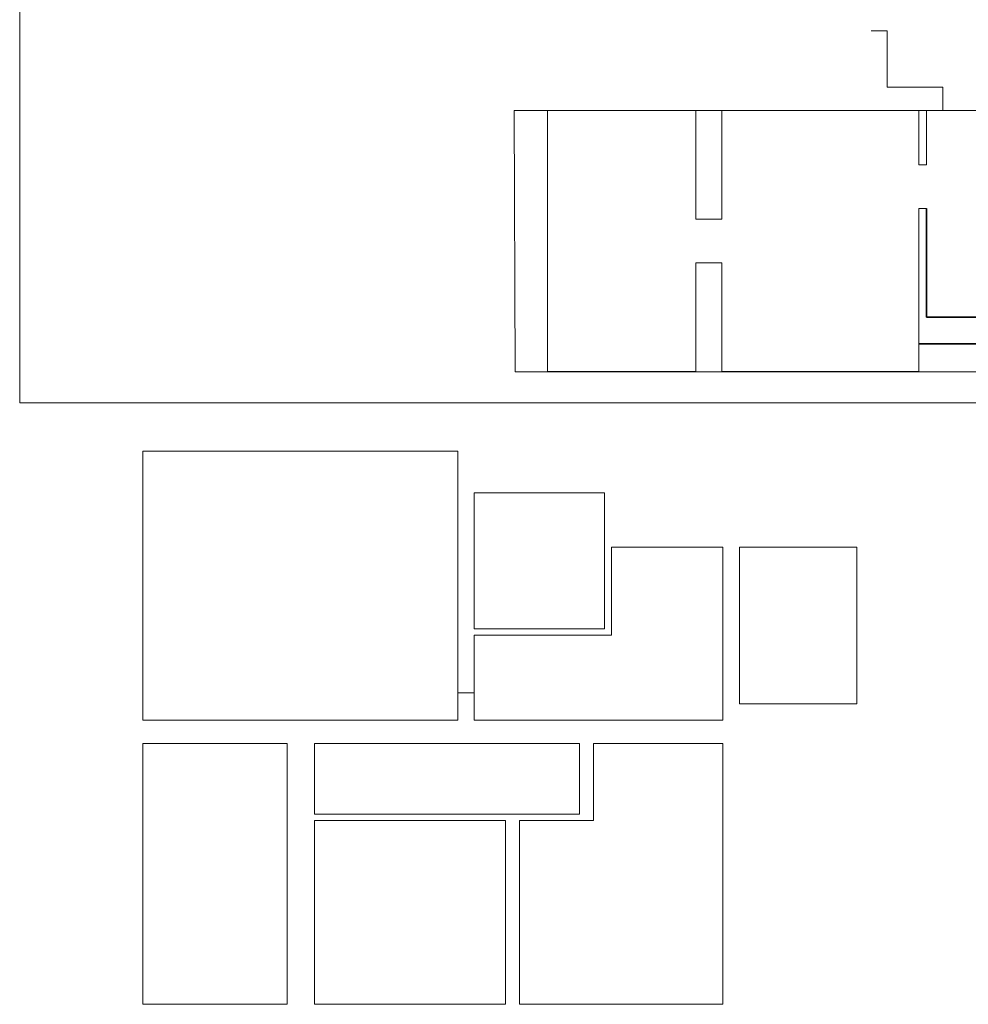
# Model space of a CAD drawing. Extents: x 33706 to 249013, y -74890 to 17912.
# Tile 32 of 175: x 65165 to 66911, y 11193 to 13005. Entities that reach past the tile are written whole.
import ezdxf

# ---------------------------------------------------------------- set-up
doc = ezdxf.new("R2010")
doc.units = 0
doc.header["$MEASUREMENT"] = 0
doc.layers.add('__LT_konstrukcja', color=12, linetype='Continuous')
doc.layers.add('wymiar', color=3, linetype='Continuous', lineweight=13)
doc.layers.add('ściany', color=1, linetype='Continuous', lineweight=30)

# ---------------------------------------------------------------- blocks, each defined once
blk = doc.blocks.new('charewicz_mazurek')
at = {"layer": 'DEFPOINTS', "lineweight": 18, "ltscale": 50}
blk.add_lwpolyline([(-1394.6, -43), (69.2, -43), (69.2, -523.5), (-1392.5, -523.5), (-1394.6, -43)], dxfattribs=at)
at = {"layer": 'wymiar', "lineweight": 18, "ltscale": 50}
for p, q in [((-708, 104), (-737, 104)), ((-708, 104), (-708, 0)), ((-605, 0), (-708, 0)), ((-605, 0), (-605, -43)), ((-649.2, -143), (-635, -143)), ((-649.2, -223), (-635, -223)), ((-1060.2, -243), (-1012.2, -243)), ((-1060.2, -323), (-1012.2, -323))]:
    blk.add_line(p, q, dxfattribs=at)
at = {"layer": 'wymiar', "lineweight": 35, "ltscale": 50}
blk.add_line((-166, -472), (-649.2, -472), dxfattribs=at)
at = {"layer": 'wymiar', "lineweight": 18, "ltscale": 50}
for points in [[(-1060.2, -243), (-1060.2, -43), (-1333.2, -43), (-1333.2, -523), (-1060.2, -523), (-1060.2, -323)], [(-649.2, -143), (-649.2, -43), (-1012.2, -43), (-1012.2, -243)], [(-605, -43), (-635, -43), (-635, -143)], [(-1012.2, -323), (-1012.2, -523), (-649.2, -523), (-649.2, -223)]]:
    blk.add_lwpolyline(points, dxfattribs=at)
at = {"layer": 'wymiar', "lineweight": 35, "ltscale": 50}
blk.add_lwpolyline([(-635, -223), (-635, -423), (-248, -423), (-248, -164.1)], dxfattribs=at)

msp = doc.modelspace()

# ---------------------------------------------------------------- linework, layer by layer
at = {"layer": '__LT_konstrukcja', "lineweight": 18, "ltscale": 50}
msp.add_lwpolyline([(65164.8, 17024.8), (68657.8, 17024.8), (68657.8, 12299.5), (65164.8, 12299.5)], close=True, dxfattribs=at)
at = {"layer": 'ściany', "lineweight": 18, "ltscale": 50}
for points in [[(65391.3, 11715.9), (65971.3, 11715.9), (65971.3, 12210.9), (65391.3, 12210.9)], [(66001.3, 11883.9), (66241.3, 11883.9), (66241.3, 12133.9), (66001.3, 12133.9)], [(66001.3, 11871.9), (66254.3, 11871.9), (66254.3, 12033.9), (66459.3, 12033.9), (66459.3, 11715.9), (66001.3, 11715.9)], [(66490.3, 11745.9), (66706.3, 11745.9), (66706.3, 12033.9), (66490.3, 12033.9)], [(65391.3, 11672.9), (65657.3, 11672.9), (65657.3, 11192.9), (65391.3, 11192.9)], [(65707.3, 11542.9), (66195.3, 11542.9), (66195.3, 11672.9), (65707.3, 11672.9)], [(66085.3, 11530.9), (66221.3, 11530.9), (66221.3, 11530.9), (66221.3, 11672.9), (66459.3, 11672.9), (66459.3, 11192.9), (66085.3, 11192.9)], [(65707.3, 11192.9), (66059.3, 11192.9), (66059.3, 11530.9), (65707.3, 11530.9)]]:
    msp.add_lwpolyline(points, close=True, dxfattribs=at)
msp.add_lwpolyline([(65971.3, 11715.9), (65971.3, 11765.9), (66001.3, 11765.9), (66001.3, 11715.9)], dxfattribs=at)

# ---------------------------------------------------------------- block references
at = {"layer": '__LT_konstrukcja', "lineweight": 18, "ltscale": 50}
msp.add_blockref('charewicz_mazurek', (67469.6, 12880.4), dxfattribs=at)

doc.saveas('drawing.dxf')
